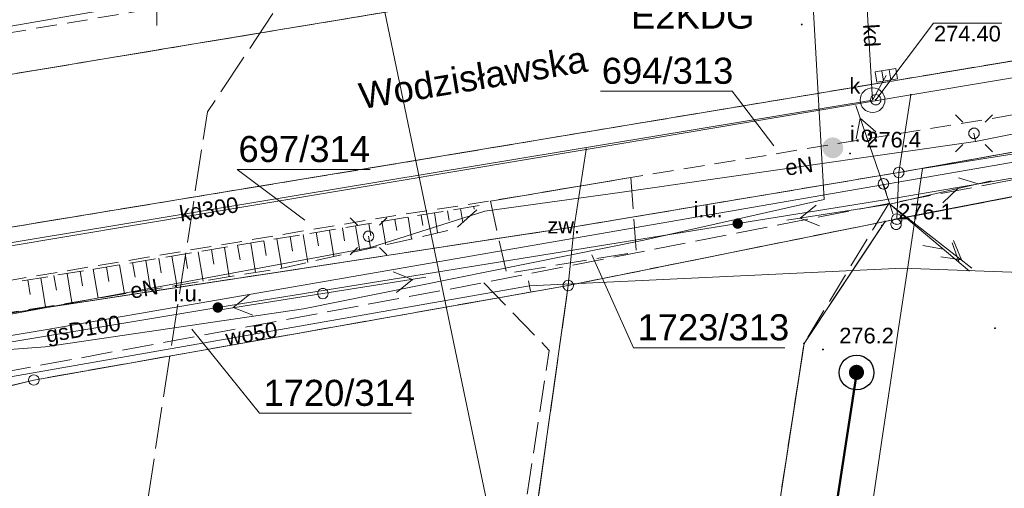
# Model space of a CAD drawing. Header units: centimetres. Extents: x -1545 to 32023, y 2301 to 66956.
# Tile 6 of 20: x 3727 to 8454, y 61799 to 64047. Entities that reach past the tile are written whole.
import ezdxf

# ---------------------------------------------------------------- set-up
doc = ezdxf.new("R2010")
doc.units = ezdxf.units.CM
doc.header["$MEASUREMENT"] = 0
for name, pattern in [('PRZER1-1', [100, 50, -50]), ('PRZER2-1', [150, 100, -50]), ('PRZER2_5-1', [175, 125, -50]), ('PRZER3-1', [200, 150, -50]), ('PRZER4-1', [250, 200, -50])]:
    doc.linetypes.add(name, pattern=pattern)
for name, color, linetype, lineweight in [('!Ele', 1, 'Continuous', 50), ('130-Z Teren_Nr_pióra__53', 54, 'Continuous', 13), ('Elektryczna oświetlenie', 1, 'Continuous', 60), ('Mapa dcp_3_GELULI_O_Nr_pióra__7', 7, 'Continuous', 18), ('Mapa dcp_3_GEPPGD_Nr_pióra__2', 94, 'Continuous', 18), ('Mapa dcp_3_GESDZI_Nr_pióra__2', 94, 'Continuous', 18), ('Mapa dcp_3_GESDZI_O_Nr_pióra__2', 94, 'Continuous', 18), ('Mapa dcp_3_GESKLU_Nr_pióra__2', 94, 'Continuous', 18), ('Mapa dcp_3_GSLKRW_Nr_pióra__7', 7, 'Continuous', 18), ('Mapa dcp_3_GSLPSZ_Nr_pióra__7', 7, 'Continuous', 18), ('Mapa dcp_3_GSPOIN_O_Nr_pióra__7', 7, 'Continuous', 18), ('Mapa dcp_3_GSPWPN_O_Nr_pióra__7', 7, 'Continuous', 18), ('Mapa dcp_3_GSSKOA_Nr_pióra__7', 7, 'Continuous', 18), ('Mapa dcp_3_GSSKOD_Nr_pióra__7', 7, 'Continuous', 18), ('Mapa dcp_3_GSSKPL_Nr_pióra__7', 7, 'Continuous', 18), ('Mapa dcp_3_GSSKPL_O_Nr_pióra__7', 7, 'Continuous', 18), ('Mapa dcp_3_GSSZSN_Nr_pióra__7', 7, 'Continuous', 18), ('Mapa dcp_3_GULENN_Nr_pióra__3', 1, 'Continuous', 18), ('Mapa dcp_3_GULENN_O_Nr_pióra__3', 1, 'Continuous', 18), ('Mapa dcp_3_GULGSP_O_Nr_pióra__7', 7, 'Continuous', 18), ('Mapa dcp_3_GULISL_Nr_pióra__7', 7, 'Continuous', 18), ('Mapa dcp_3_GULWOP_Nr_pióra__6', 5, 'Continuous', 18), ('Mapa dcp_3_GULWOP_O_Nr_pióra__6', 5, 'Continuous', 18), ('Mapa dcp_3_GUPGUI_O_Nr_pióra__7', 7, 'Continuous', 18), ('Mapa dcp_3_GUPISL_Nr_pióra__7', 7, 'Continuous', 18), ('Mapa dcp_3_GUPKKS_Nr_pióra__7', 7, 'Continuous', 18), ('Mapa dcp_3_GUPWZC_Nr_pióra__7', 7, 'Continuous', 18), ('Mapa dcp_3_linie rozgraniczające_Nr_pióra__150', 150, 'Continuous', 18), ('Mapa dcp_3_Siatka_Nr_pióra__7', 7, 'Continuous', 18), ('Mapa dcp_3_Zakres_Nr_pióra__210', 6, 'Continuous', 18), ('Nowe_130-Z Teren_Nr_pióra__1', 7, 'Continuous', 13)]:
    doc.layers.add(name, color=color, linetype=linetype, lineweight=lineweight)
for name, color, linetype in [('130-Z Teren', 7, 'Continuous'), ('Mapa dcp_3_GSPOIN', 7, 'Continuous'), ('Mapa dcp_3_GSPWPN', 7, 'Continuous'), ('Mapa dcp_3_GSPWPS', 7, 'Continuous'), ('Mapa dcp_3_GUPGUI', 7, 'Continuous'), ('Nowe_130-Z Teren', 7, 'Continuous')]:
    doc.layers.add(name, color=color, linetype=linetype)
for name, color, linetype, lineweight, true_color in [('Mapa dcp_3_GULGSP_Nr_pióra__8', 7, 'Continuous', 18, 0xbfbf00), ('Mapa dcp_3_GULKDP_Nr_pióra__4', 7, 'Continuous', 18, 0x803300), ('Mapa dcp_3_GULKDP_O_Nr_pióra__4', 7, 'Continuous', 18, 0x803300), ('Mapa dcp_3_GULTPR_Nr_pióra__5', 7, 'Continuous', 18, 0xff9100), ('Mapa dcp_3_GUPKSD_Nr_pióra__4', 7, 'Continuous', 18, 0x803300), ('Mapa dcp_3_GUPKSD_O_Nr_pióra__4', 7, 'Continuous', 18, 0x803300), ('Mapa dcp_3_GUPKSH_Nr_pióra__4', 7, 'Continuous', 18, 0x803300), ('Mapa dcp_3_GUPKSH_O_Nr_pióra__4', 7, 'Continuous', 18, 0x803300), ('Mapa dcp_3_GUSIKP_Nr_pióra__4', 7, 'Continuous', 18, 0x803300)]:
    doc.layers.add(name, color=color, linetype=linetype, lineweight=lineweight, true_color=true_color)
doc.styles.add('STYL_AUTOMATYCZNY_1', font='txt')

# ---------------------------------------------------------------- blocks, each defined once
blk = doc.blocks.new('Kształt_1_1')
at = {"layer": 'Nowe_130-Z Teren_Nr_pióra__1', "color": 7, "linetype": 'Continuous', "lineweight": 13, "flags": 128}
for points in [[(-4875.8, 6937.2), (-4538.2, 7041), (-4242.6, 7131.9), (-4103, 7174.9), (-3556.6, 7342.8), (-3448.4, 7376.1)], [(-3337.5, 5555), (-3359, 6482.1), (-3374.4, 7148.6), (-3448.4, 7376.1)], [(-4908.8, 2447.5), (-4905.2, 2944.4), (-4904.8, 2993.6), (-4901.4, 3455.5), (-4896.8, 4075.2), (-4891.1, 4850.3), (-4885.2, 5651.4), (-4882, 6092.8), (-4881.9, 6107.8), (-4879, 6502.1), (-4878.8, 6524.8), (-4877, 6773.3), (-4875.8, 6937.2)], [(-3413.3, 2452), (-3412.9, 2486.4), (-3411.2, 2623.5), (-3408.1, 2878), (-3389.5, 4401.7), (-3379.6, 5208), (-3375.4, 5553.9)], [(-3375.4, 5553.9), (-3337.5, 5555)], [(-4908.8, 2447.5), (-4538.8, 2448.6), (-4084.2, 2450), (-3495.7, 2451.7), (-3413.3, 2452)]]:
    blk.add_lwpolyline(points, dxfattribs=at)
blk = doc.blocks.new('Siatka_1_1', base_point=(-1323.8, -3657.8))
at = {"layer": '130-Z Teren_Nr_pióra__53', "color": 54, "linetype": 'Continuous', "lineweight": 13, "flags": 128}
blk.add_lwpolyline([(-1323.8, -3657.8), (389.2, -253.3), (-68.9, 9924.9), (-1545.8, 10177.5), (-3265.8, 10170.5), (-7834.3, 8146.7), (-5310.3, 1141.2), (-4200.9, -1661.1)], close=True, dxfattribs=at)
blk = doc.blocks.new('PSCH')
at = {"lineweight": 30, "const_width": 5.29}
blk.add_lwpolyline([(-2.71, 12.31, 1), (2.57, 12.31, 1)], format="xyb", close=True, dxfattribs=at)
at = {"lineweight": 30}
blk.add_circle((0, 12.18), 12.18, dxfattribs=at)

msp = doc.modelspace()

# ---------------------------------------------------------------- hatches: boundary and pattern name
at = {"layer": 'Mapa dcp_3_GEPPGD_Nr_pióra__2', "linetype": 'Continuous', "lineweight": 18}
for points in [[(8004.91, 63681.95), (8006.3, 63682.18), (8007.56, 63682.81), (8008.55, 63683.81), (8009.19, 63685.06), (8009.41, 63686.45), (8009.19, 63687.85), (8008.55, 63689.1), (8007.56, 63690.1), (8006.3, 63690.73), (8004.91, 63690.95), (8003.52, 63690.73), (8002.27, 63690.1), (8001.27, 63689.1), (8000.63, 63687.85), (8000.41, 63686.45), (8000.63, 63685.06), (8001.27, 63683.81), (8002.27, 63682.81), (8003.52, 63682.18)], [(6446.61, 63420.86), (6448, 63421.08), (6449.26, 63421.71), (6450.25, 63422.71), (6450.89, 63423.96), (6451.11, 63425.36), (6450.89, 63426.75), (6450.25, 63428), (6449.26, 63429), (6448, 63429.64), (6446.61, 63429.86), (6445.22, 63429.64), (6443.97, 63429), (6442.97, 63428), (6442.33, 63426.75), (6442.11, 63425.36), (6442.33, 63423.96), (6442.97, 63422.71), (6443.97, 63421.71), (6445.22, 63421.08)], [(7881.81, 63074.75), (7883.2, 63074.98), (7884.46, 63075.61), (7885.45, 63076.61), (7886.09, 63077.86), (7886.31, 63079.25), (7886.09, 63080.65), (7885.45, 63081.9), (7884.46, 63082.9), (7883.2, 63083.53), (7881.81, 63083.75), (7880.42, 63083.53), (7879.17, 63082.9), (7878.17, 63081.9), (7877.53, 63080.65), (7877.31, 63079.25), (7877.53, 63077.86), (7878.17, 63076.61), (7879.17, 63075.61), (7880.42, 63074.98)], [(6388.81, 63048.96), (6390.2, 63049.18), (6391.46, 63049.81), (6392.45, 63050.81), (6393.09, 63052.06), (6393.31, 63053.46), (6393.09, 63054.85), (6392.45, 63056.1), (6391.46, 63057.1), (6390.2, 63057.74), (6388.81, 63057.96), (6387.42, 63057.74), (6386.17, 63057.1), (6385.17, 63056.1), (6384.53, 63054.85), (6384.31, 63053.46), (6384.53, 63052.06), (6385.17, 63050.81), (6386.17, 63049.81), (6387.42, 63049.18)], [(7492.81, 62489.76), (7494.2, 62489.98), (7495.46, 62490.61), (7496.45, 62491.61), (7497.09, 62492.86), (7497.31, 62494.26), (7497.09, 62495.65), (7496.45, 62496.9), (7495.46, 62497.9), (7494.2, 62498.53), (7492.81, 62498.76), (7491.42, 62498.53), (7490.17, 62497.9), (7489.17, 62496.9), (7488.53, 62495.65), (7488.31, 62494.26), (7488.53, 62492.86), (7489.17, 62491.61), (7490.17, 62490.61), (7491.42, 62489.98)]]:
    msp.add_hatch(color=94, dxfattribs=at).paths.add_polyline_path(points)
at = {"layer": 'Mapa dcp_3_GSPOIN', "linetype": 'Continuous', "lineweight": 0, "true_color": 0x000000}
msp.add_hatch(color=18, dxfattribs=at).paths.add_polyline_path([(7580.91, 63432.95), (7582.61, 63420.01), (7587.61, 63407.95), (7595.56, 63397.6), (7605.91, 63389.65), (7617.97, 63384.66), (7630.91, 63382.96), (7643.85, 63384.66), (7655.91, 63389.65), (7666.27, 63397.6), (7674.21, 63407.95), (7679.21, 63420.01), (7680.91, 63432.95), (7679.21, 63445.9), (7674.21, 63457.95), (7666.27, 63468.31), (7655.91, 63476.26), (7643.85, 63481.25), (7630.91, 63482.96), (7617.97, 63481.25), (7605.91, 63476.26), (7595.56, 63468.31), (7587.61, 63457.95), (7582.61, 63445.9)])
at = {"layer": 'Mapa dcp_3_GSPWPN', "linetype": 'Continuous', "lineweight": 0, "true_color": 0x000000}
for points in [[(7709.31, 63405.25), (7709.46, 63404.09), (7709.91, 63403), (7710.63, 63402.07), (7711.56, 63401.36), (7712.65, 63400.91), (7713.81, 63400.75), (7714.98, 63400.91), (7716.06, 63401.36), (7716.99, 63402.07), (7717.71, 63403), (7718.16, 63404.09), (7718.31, 63405.25), (7718.16, 63406.42), (7717.71, 63407.5), (7716.99, 63408.44), (7716.06, 63409.15), (7714.98, 63409.6), (7713.81, 63409.75), (7712.65, 63409.6), (7711.56, 63409.15), (7710.63, 63408.44), (7709.91, 63407.5), (7709.46, 63406.42)], [(7862.31, 63060.25), (7862.46, 63059.09), (7862.91, 63058), (7863.63, 63057.07), (7864.56, 63056.36), (7865.65, 63055.91), (7866.81, 63055.75), (7867.98, 63055.91), (7869.06, 63056.36), (7869.99, 63057.07), (7870.71, 63058), (7871.16, 63059.09), (7871.31, 63060.25), (7871.16, 63061.42), (7870.71, 63062.5), (7869.99, 63063.44), (7869.06, 63064.15), (7867.98, 63064.6), (7866.81, 63064.75), (7865.65, 63064.6), (7864.56, 63064.15), (7863.63, 63063.44), (7862.91, 63062.5), (7862.46, 63061.42)], [(8405.31, 62567.25), (8405.46, 62566.09), (8405.91, 62565), (8406.63, 62564.07), (8407.56, 62563.36), (8408.65, 62562.91), (8409.81, 62562.75), (8410.97, 62562.91), (8412.06, 62563.36), (8412.99, 62564.07), (8413.71, 62565), (8414.16, 62566.09), (8414.31, 62567.25), (8414.16, 62568.42), (8413.71, 62569.5), (8412.99, 62570.44), (8412.06, 62571.15), (8410.97, 62571.6), (8409.81, 62571.75), (8408.65, 62571.6), (8407.56, 62571.15), (8406.63, 62570.44), (8405.91, 62569.5), (8405.46, 62568.42)], [(7579.31, 62465.26), (7579.46, 62464.09), (7579.91, 62463.01), (7580.63, 62462.07), (7581.56, 62461.36), (7582.65, 62460.91), (7583.81, 62460.76), (7584.97, 62460.91), (7586.06, 62461.36), (7586.99, 62462.07), (7587.71, 62463.01), (7588.16, 62464.09), (7588.31, 62465.26), (7588.16, 62466.42), (7587.71, 62467.51), (7586.99, 62468.44), (7586.06, 62469.15), (7584.97, 62469.6), (7583.81, 62469.76), (7582.65, 62469.6), (7581.56, 62469.15), (7580.63, 62468.44), (7579.91, 62467.51), (7579.46, 62466.42)]]:
    msp.add_hatch(color=18, dxfattribs=at).paths.add_polyline_path(points)
at = {"layer": 'Mapa dcp_3_GSPWPS', "linetype": 'Continuous', "lineweight": 0, "true_color": 0x000000}
msp.add_hatch(color=18, dxfattribs=at).paths.add_polyline_path([(7477.31, 64024.26), (7477.46, 64023.09), (7477.91, 64022.01), (7478.63, 64021.07), (7479.56, 64020.36), (7480.65, 64019.91), (7481.81, 64019.76), (7482.98, 64019.91), (7484.06, 64020.36), (7484.99, 64021.07), (7485.71, 64022.01), (7486.16, 64023.09), (7486.31, 64024.26), (7486.16, 64025.42), (7485.71, 64026.51), (7484.99, 64027.44), (7484.06, 64028.15), (7482.98, 64028.6), (7481.81, 64028.76), (7480.65, 64028.6), (7479.56, 64028.15), (7478.63, 64027.44), (7477.91, 64026.51), (7477.46, 64025.42)])
at = {"layer": 'Mapa dcp_3_GUPGUI', "linetype": 'Continuous', "lineweight": 0, "true_color": 0x000000}
for points in [[(7149.21, 63069.32), (7150.07, 63062.85), (7152.56, 63056.82), (7156.54, 63051.64), (7161.71, 63047.67), (7167.74, 63045.17), (7174.21, 63044.32), (7180.68, 63045.17), (7186.71, 63047.67), (7191.89, 63051.64), (7195.86, 63056.82), (7198.36, 63062.85), (7199.21, 63069.32), (7198.36, 63075.79), (7195.86, 63081.82), (7191.89, 63087), (7186.71, 63090.97), (7180.68, 63093.47), (7174.21, 63094.32), (7167.74, 63093.47), (7161.71, 63090.97), (7156.54, 63087), (7152.56, 63081.82), (7150.07, 63075.79)], [(4653.42, 62666.55), (4654.27, 62660.08), (4656.77, 62654.05), (4660.74, 62648.87), (4665.92, 62644.9), (4671.95, 62642.4), (4678.42, 62641.55), (4684.89, 62642.4), (4690.92, 62644.9), (4696.09, 62648.87), (4700.07, 62654.05), (4702.57, 62660.08), (4703.42, 62666.55), (4702.57, 62673.02), (4700.07, 62679.05), (4696.09, 62684.23), (4690.92, 62688.2), (4684.89, 62690.7), (4678.42, 62691.55), (4671.95, 62690.7), (4665.92, 62688.2), (4660.74, 62684.23), (4656.77, 62679.05), (4654.27, 62673.02)]]:
    msp.add_hatch(color=18, dxfattribs=at).paths.add_polyline_path(points)
at = {"layer": 'Mapa dcp_3_GUPKSH_Nr_pióra__4', "linetype": 'Continuous', "lineweight": 18, "true_color": 0x803300}
msp.add_hatch(color=36, dxfattribs=at).paths.add_polyline_path([(7832.31, 63663.25), (7832.46, 63662.09), (7832.91, 63661), (7833.63, 63660.07), (7834.56, 63659.36), (7835.65, 63658.91), (7836.81, 63658.75), (7837.98, 63658.91), (7839.06, 63659.36), (7839.99, 63660.07), (7840.71, 63661), (7841.16, 63662.09), (7841.31, 63663.25), (7841.16, 63664.42), (7840.71, 63665.5), (7839.99, 63666.44), (7839.06, 63667.15), (7837.98, 63667.6), (7836.81, 63667.75), (7835.65, 63667.6), (7834.56, 63667.15), (7833.63, 63666.44), (7832.91, 63665.5), (7832.46, 63664.42)])

# ---------------------------------------------------------------- linework, layer by layer
at = {"layer": '!Ele'}
msp.add_lwpolyline([(7383.29, 58842.73), (6998.01, 58886.16), (7130.61, 59995.86), (7428.31, 60279.66), (7585.51, 61313.96), (7746.31, 62356.75)], dxfattribs=at)
at = {"layer": 'Mapa dcp_3_GEPPGD_Nr_pióra__2', "color": 94, "linetype": 'Continuous', "lineweight": 18, "flags": 128}
for points in [[(7947.61, 63339.25), (7955.34, 63338.03), (7962.31, 63334.48), (7967.84, 63328.95), (7971.39, 63321.98), (7972.61, 63314.25), (7971.39, 63306.53), (7967.84, 63299.56), (7962.31, 63294.03), (7955.34, 63290.48), (7947.61, 63289.25), (7939.89, 63290.48), (7932.92, 63294.03), (7927.39, 63299.56), (7923.83, 63306.53), (7922.61, 63314.25), (7923.83, 63321.98), (7927.39, 63328.95), (7932.92, 63334.48), (7939.89, 63338.03)], [(7937.81, 63115.25), (7945.54, 63114.03), (7952.5, 63110.48), (7958.04, 63104.95), (7961.59, 63097.98), (7962.81, 63090.25), (7961.59, 63082.53), (7958.04, 63075.56), (7952.5, 63070.03), (7945.54, 63066.48), (7937.81, 63065.25), (7930.08, 63066.48), (7923.12, 63070.03), (7917.58, 63075.56), (7914.03, 63082.53), (7912.81, 63090.25), (7914.03, 63097.98), (7917.58, 63104.95), (7923.12, 63110.48), (7930.08, 63114.03)], [(6360.81, 62797.26), (6368.54, 62796.03), (6375.5, 62792.48), (6381.04, 62786.95), (6384.59, 62779.98), (6385.81, 62772.26), (6384.59, 62764.53), (6381.04, 62757.56), (6375.5, 62752.03), (6368.54, 62748.48), (6360.81, 62747.26), (6353.08, 62748.48), (6346.12, 62752.03), (6340.58, 62757.56), (6337.03, 62764.53), (6335.81, 62772.26), (6337.03, 62779.98), (6340.58, 62786.95), (6346.12, 62792.48), (6353.08, 62796.03)], [(3794.91, 62343.56), (3802.64, 62342.33), (3809.6, 62338.78), (3815.14, 62333.25), (3818.69, 62326.28), (3819.91, 62318.56), (3818.69, 62310.83), (3815.14, 62303.86), (3809.6, 62298.33), (3802.64, 62294.78), (3794.91, 62293.56), (3787.18, 62294.78), (3780.22, 62298.33), (3774.68, 62303.86), (3771.13, 62310.83), (3769.91, 62318.56), (3771.13, 62326.28), (3774.68, 62333.25), (3780.22, 62338.78), (3787.18, 62342.33)]]:
    msp.add_lwpolyline(points, close=True, dxfattribs=at)
at = {"layer": 'Mapa dcp_3_GESDZI_Nr_pióra__2', "color": 94, "linetype": 'Continuous', "lineweight": 18, "flags": 128}
for points in [[(15689.6, 64973.34), (15471.11, 64936.75), (13551.79, 64615.32), (11652.61, 64297.25), (9670.21, 63965.25), (8004.91, 63686.45), (6446.61, 63425.36), (3349.21, 62906.66), (1439.6, 62586.78)], [(7684.65, 50865.29), (8172.81, 54072.25), (8352.81, 55253.25), (6830.81, 55552.26), (6755.81, 55567.26), (6485.81, 55956.26), (7492.81, 62494.26), (7881.81, 63079.25), (7937.55, 63091.39), (9599.81, 63412.25), (10927.81, 63460.25), (11387.81, 62584.25), (9575.27, 50865.29)], [(2038.61, 50865.29), (2526.81, 54678.26), (2899.81, 57595.26), (3301.81, 62197.26), (3794.91, 62318.56), (6360.81, 62772.26), (5806.81, 58854.26), (5157.81, 54680.26), (4563.91, 50865.29)]]:
    msp.add_lwpolyline(points, dxfattribs=at)
for points in [[(8004.91, 63686.45), (9670.21, 63965.25), (9616.71, 63612.15), (7947.61, 63314.25)], [(6446.61, 63425.36), (8004.91, 63686.45), (7947.61, 63314.25), (6388.81, 63053.46)], [(7947.61, 63314.25), (9616.71, 63612.15), (9599.81, 63412.25), (7937.81, 63090.25)], [(3349.21, 62906.66), (6446.61, 63425.36), (6388.81, 63053.46), (3322.01, 62585.06)], [(6388.81, 63053.46), (7947.61, 63314.25), (7937.81, 63090.25), (7881.81, 63079.25), (6360.81, 62772.26)], [(6360.81, 62772.26), (7881.81, 63079.25), (7492.81, 62494.26), (6485.81, 55956.26), (6755.81, 55567.26), (6830.81, 55552.26), (6648.81, 54379.26), (5157.81, 54680.26), (5806.81, 58854.26)], [(3322.01, 62585.06), (6388.81, 63053.46), (6360.81, 62772.26), (3794.91, 62318.56), (3301.81, 62197.26)]]:
    msp.add_lwpolyline(points, close=True, dxfattribs=at)
at = {"layer": 'Mapa dcp_3_GESDZI_O_Nr_pióra__2', "color": 94, "linetype": 'Continuous', "lineweight": 18, "flags": 128}
for points in [[(7347.51, 63441.86), (7147.78, 63704.31), (6515.41, 63704.31)], [(5096.61, 63085.66), (4771.11, 63329.11), (5409.27, 63329.11)], [(6474.51, 62919.26), (6674.31, 62473.61), (7401.05, 62473.61)], [(4553.51, 62562.36), (4878.21, 62159.11), (5607.78, 62159.11)]]:
    msp.add_lwpolyline(points, dxfattribs=at)
at = {"layer": 'Mapa dcp_3_GESKLU_Nr_pióra__2', "color": 94, "linetype": 'PRZER3-1', "lineweight": 18, "flags": 128}
for points in [[(15689.6, 64268.89), (15358.71, 64212.05), (15404.21, 64585.45), (14813.61, 64478.65), (14602.31, 64407.65), (13496.71, 64240.15), (11591.91, 63903.65), (11298.61, 63841.15), (10762.01, 63778.35), (9616.71, 63612.15), (7947.61, 63314.25), (6388.81, 63053.46), (3322.01, 62585.06), (1439.6, 62236.61)], [(1439.6, 62236.61), (3322.01, 62585.06), (6388.81, 63053.46), (7947.61, 63314.25), (9616.71, 63612.15), (10762.01, 63778.35), (10927.81, 63460.25), (9599.81, 63412.25), (7937.81, 63090.25), (7881.81, 63079.25), (6360.81, 62772.26), (3794.91, 62318.56), (3301.81, 62197.26), (1439.6, 61853.15)], [(1439.6, 58226.96), (2943.75, 58098.26), (3301.81, 62197.26), (3794.91, 62318.56), (6360.81, 62772.26), (5806.81, 58854.26), (5157.81, 54680.26), (6648.81, 54379.26), (8172.81, 54072.25), (7684.65, 50865.29)]]:
    msp.add_lwpolyline(points, dxfattribs=at)
for points in [[(6830.81, 55552.26), (6755.81, 55567.26), (6485.81, 55956.26), (7492.81, 62494.26), (7881.81, 63079.25), (7937.81, 63090.25), (9599.81, 63412.25), (8912.21, 58920.01), (8672.39, 57353.18), (8637.81, 57127.25), (8352.81, 55253.25)], [(6360.81, 62772.26), (7881.81, 63079.25), (7492.81, 62494.26), (6485.81, 55956.26), (6755.81, 55567.26), (6830.81, 55552.26), (6648.81, 54379.26), (5157.81, 54680.26), (5806.81, 58854.26)]]:
    msp.add_lwpolyline(points, close=True, dxfattribs=at)
at = {"layer": 'Mapa dcp_3_GSLKRW_Nr_pióra__7', "color": 7, "linetype": 'Continuous', "lineweight": 18, "flags": 128}
for points in [[(4593.41, 63936.06), (10774.41, 64958.25), (14246.81, 65562.75)], [(5537.91, 63357.06), (11078.11, 64280.15), (11828.41, 64408.75), (14594.41, 64890.25)], [(1439.6, 63411.28), (2787.31, 63635.86), (4593.41, 63936.06)], [(1439.6, 62679.76), (2909.41, 62924.36), (5537.91, 63357.06)], [(5986.81, 63177.26), (6661.81, 63290.26)]]:
    msp.add_lwpolyline(points, dxfattribs=at)
at = {"layer": 'Mapa dcp_3_GSLPSZ_Nr_pióra__7', "color": 7, "linetype": 'Continuous', "lineweight": 18, "flags": 128}
msp.add_lwpolyline([(15689.6, 66088.46), (1439.6, 63629.7)], dxfattribs=at)
at = {"layer": 'Mapa dcp_3_GSSKOA_Nr_pióra__7', "color": 7, "linetype": 'PRZER3-1', "lineweight": 18, "flags": 128}
msp.add_lwpolyline([(1439.6, 63411.28), (2787.31, 63635.86), (4593.41, 63936.06), (10774.41, 64958.25), (10939.77, 64987.04), (11273.02, 64313.56), (11078.11, 64280.15), (5537.91, 63357.06), (2909.41, 62924.36), (1439.6, 62679.76)], dxfattribs=at)
at = {"layer": 'Mapa dcp_3_GSSKOD_Nr_pióra__7', "color": 7, "linetype": 'PRZER2-1', "lineweight": 18, "flags": 128}
for points in [[(1439.6, 63609.19), (2051.41, 63711.46), (4534.01, 64128.26), (7849.11, 64665.75), (8296.11, 64739.45), (9523.41, 64955.25), (10187.01, 65063.75), (10367.61, 65095.05), (10859.11, 65150.05), (10939.77, 64987.04), (10774.41, 64958.25), (4593.41, 63936.06), (2787.31, 63635.86), (1439.6, 63411.28)], [(1439.6, 62428.08), (2516.61, 62600.36), (3215.11, 62718.36), (5550.01, 63111.26), (5986.81, 63177.26), (6661.81, 63290.26), (9507.81, 63756.25), (9770.81, 63796.25), (10420.81, 63904.25), (11186.81, 64027.25), (11388.31, 64080.35), (11365.31, 64127.05), (11273.02, 64313.56), (11078.11, 64280.15), (5537.91, 63357.06), (2909.41, 62924.36), (1439.6, 62679.76)]]:
    msp.add_lwpolyline(points, dxfattribs=at)
at = {"layer": 'Mapa dcp_3_GSSKPL_Nr_pióra__7', "color": 7, "linetype": 'PRZER3-1', "lineweight": 18, "flags": 128}
msp.add_lwpolyline([(6661.81, 63290.26), (6686.81, 62932.26), (6064.81, 62830.26), (5986.81, 63177.26)], close=True, dxfattribs=at)
at = {"layer": 'Mapa dcp_3_GSSZSN_Nr_pióra__7', "color": 7, "linetype": 'PRZER2_5-1', "lineweight": 18, "flags": 128}
msp.add_lwpolyline([(3220.21, 62708.36), (4916.61, 62989.16), (5948.41, 63158.36), (5819.91, 63043.66), (5003.31, 62858.26), (3375.71, 62592.36), (3258.41, 62616.86)], close=True, dxfattribs=at)
at = {"layer": 'Mapa dcp_3_GSSZSN_Nr_pióra__7', "color": 7, "linetype": 'Continuous', "lineweight": 18, "flags": 128}
for points in [[(5654.83, 63110.21), (5663.05, 63060.06)], [(5717.81, 63120.54), (5733.63, 63024.07)], [(5780.8, 63130.87), (5788.39, 63084.55)], [(5843.78, 63141.2), (5854.68, 63074.7)], [(5906.76, 63151.53), (5908.93, 63138.29)], [(5402.89, 63068.9), (5412.37, 63011.09)], [(5465.88, 63079.23), (5484.21, 62967.44)], [(5528.86, 63089.56), (5537.71, 63035.58)], [(5591.84, 63099.88), (5608.92, 62995.75)], [(5087.97, 63017.26), (5110.07, 62882.49)], [(5150.96, 63027.59), (5161.69, 62962.12)], [(5213.94, 63037.91), (5234.78, 62910.81)], [(5276.92, 63048.24), (5287.03, 62986.6)], [(5339.91, 63058.57), (5359.5, 62939.12)], [(4836.06, 62975.82), (4859.41, 62834.75)], [(4899.02, 62986.25), (4910.71, 62915.64)], [(4962, 62996.6), (4985.18, 62855.29)], [(5024.99, 63006.93), (5036.35, 62937.63)], [(4521.21, 62923.71), (4532.84, 62853.5)], [(4584.18, 62934.13), (4607.45, 62793.58)], [(4647.15, 62944.55), (4658.79, 62874.21)], [(4710.12, 62954.98), (4733.43, 62814.17)], [(4773.09, 62965.4), (4784.75, 62894.93)], [(4269.34, 62882.02), (4280.92, 62812.07)], [(4332.31, 62892.44), (4355.49, 62752.42)], [(4395.28, 62902.86), (4406.88, 62832.79)], [(4458.25, 62913.28), (4481.47, 62773)], [(3954.5, 62829.9), (3977.54, 62690.68)], [(4017.47, 62840.32), (4029, 62770.65)], [(4080.44, 62850.75), (4103.52, 62711.26)], [(4143.4, 62861.17), (4154.96, 62791.36)], [(4206.37, 62871.59), (4229.51, 62731.84)], [(3765.59, 62798.63), (3777.08, 62729.22)], [(3828.56, 62809.06), (3851.56, 62670.1)], [(3891.53, 62819.48), (3903.04, 62749.93)]]:
    msp.add_lwpolyline(points, dxfattribs=at)
at = {"layer": 'Mapa dcp_3_GULENN_Nr_pióra__3', "color": 1, "linetype": 'Continuous', "lineweight": 18, "flags": 128}
for points in [[(11290.81, 64002.25), (11280.1, 64044.7), (11195.19, 64037.61), (10778.81, 63955.25), (8316.81, 63462.25)], [(7904.45, 63162.86), (7741.27, 63635.48)], [(7743.25, 63476.53), (7762.25, 63574.71), (7837.78, 63509.17)], [(8316.81, 63462.25), (8308.81, 63502.25)], [(8316.81, 63462.25), (6619.81, 63220.26), (5960.81, 63128.26), (5411.81, 62954.26)], [(7904.45, 63162.86), (7410.56, 63084.93)], [(7567.4, 63059.06), (7474.07, 63094.95), (7551.82, 63157.84)], [(7904.45, 63162.86), (8298.92, 62855.62)], [(5411.81, 62954.26), (5401.81, 63008.26)], [(8210.6, 62987.79), (8248.2, 62895.13), (8149.15, 62908.9)], [(5411.81, 62954.26), (3234.81, 62551.26), (2553.81, 62431.26), (2121.84, 62426.29)], [(5519.92, 62837.25), (5613.26, 62801.36), (5535.51, 62738.47)], [(5182.87, 62733.45), (5676.77, 62811.38)], [(5182.87, 62733.45), (4688.9, 62656.05)], [(4845.72, 62630.01), (4752.42, 62666), (4830.24, 62728.81)]]:
    msp.add_lwpolyline(points, dxfattribs=at)
at = {"layer": 'Mapa dcp_3_GULGSP_Nr_pióra__8', "color": 52, "linetype": 'Continuous', "lineweight": 18, "true_color": 0xbfbf00, "flags": 128}
msp.add_lwpolyline([(12951.77, 59779.02), (12733.03, 60164.06), (11822.81, 61766.25), (11574.03, 62204.79), (10781.81, 63601.25), (10720.81, 63669.25), (10137.25, 63569.31), (7929.81, 63191.25), (7174.21, 63069.32), (4678.42, 62666.55), (1794.7, 62187.3), (1439.6, 62128.27)], dxfattribs=at)
at = {"layer": 'Mapa dcp_3_GULISL_Nr_pióra__7', "color": 7, "linetype": 'Continuous', "lineweight": 18, "flags": 128}
for points in [[(7881.64, 63236.11), (7875.21, 63235), (7868.71, 63235.59), (7862.59, 63237.84), (7857.25, 63241.6), (7853.08, 63246.62), (7850.34, 63252.54), (7849.23, 63258.97), (7849.82, 63265.47), (7852.07, 63271.6), (7855.83, 63276.93), (7860.85, 63281.11), (7866.77, 63283.84), (7873.2, 63284.96), (7879.7, 63284.36), (7885.83, 63282.11), (7891.16, 63278.35), (7895.34, 63273.33), (7898.08, 63267.41), (7899.19, 63260.98), (7898.6, 63254.48), (7896.34, 63248.35), (7892.58, 63243.02), (7887.57, 63238.84)], [(7881.64, 63236.11), (7875.21, 63235), (7868.71, 63235.59), (7862.59, 63237.84), (7857.25, 63241.6), (7853.08, 63246.62), (7850.34, 63252.54), (7849.23, 63258.97), (7849.82, 63265.47), (7852.07, 63271.6), (7855.83, 63276.93), (7860.85, 63281.11), (7866.77, 63283.84), (7873.2, 63284.96), (7879.7, 63284.36), (7885.83, 63282.11), (7891.16, 63278.35), (7895.34, 63273.33), (7898.08, 63267.41), (7899.19, 63260.98), (7898.6, 63254.48), (7896.34, 63248.35), (7892.58, 63243.02), (7887.57, 63238.84)], [(7942.13, 63041.88), (7935.7, 63040.77), (7929.2, 63041.36), (7923.08, 63043.61), (7917.75, 63047.37), (7913.57, 63052.39), (7910.83, 63058.31), (7909.72, 63064.74), (7910.31, 63071.24), (7912.56, 63077.37), (7916.33, 63082.7), (7921.34, 63086.88), (7927.27, 63089.61), (7933.7, 63090.73), (7940.2, 63090.13), (7946.32, 63087.88), (7951.65, 63084.12), (7955.83, 63079.1), (7958.57, 63073.18), (7959.68, 63066.75), (7959.09, 63060.25), (7956.83, 63054.12), (7953.07, 63048.79), (7948.06, 63044.61)], [(7942.13, 63041.88), (7935.7, 63040.77), (7929.2, 63041.36), (7923.08, 63043.61), (7917.75, 63047.37), (7913.57, 63052.39), (7910.83, 63058.31), (7909.72, 63064.74), (7910.31, 63071.24), (7912.56, 63077.37), (7916.33, 63082.7), (7921.34, 63086.88), (7927.27, 63089.61), (7933.7, 63090.73), (7940.2, 63090.13), (7946.32, 63087.88), (7951.65, 63084.12), (7955.83, 63079.1), (7958.57, 63073.18), (7959.68, 63066.75), (7959.09, 63060.25), (7956.83, 63054.12), (7953.07, 63048.79), (7948.06, 63044.61)]]:
    msp.add_lwpolyline(points, close=True, dxfattribs=at)
at = {"layer": 'Mapa dcp_3_GULISL_Nr_pióra__7', "color": 7, "linetype": 'PRZER1-1', "lineweight": 18, "flags": 128}
msp.add_lwpolyline([(7874.21, 63259.98), (7934.7, 63065.75)], dxfattribs=at)
msp.add_lwpolyline([(7874.21, 63259.98), (7934.7, 63065.75)], dxfattribs=at)
at = {"layer": 'Mapa dcp_3_GULKDP_Nr_pióra__4', "color": 36, "linetype": 'Continuous', "lineweight": 18, "true_color": 0x803300, "flags": 128}
for points in [[(7776.2, 64429.76), (7821.84, 63661.46)], [(7887.54, 63780.16), (7821.84, 63661.46)], [(1439.6, 62606.19), (1444.21, 62607), (7821.84, 63661.46)]]:
    msp.add_lwpolyline(points, dxfattribs=at)
at = {"layer": 'Mapa dcp_3_GULTPR_Nr_pióra__5', "color": 30, "linetype": 'Continuous', "lineweight": 18, "true_color": 0xff9100, "flags": 128}
for points in [[(1439.6, 63838.77), (2042.28, 63942.22), (2293.27, 62383.39), (2467.4, 62373.62), (3849.12, 62477.34), (5089.81, 62660.26), (6723.64, 62989.22), (7590.16, 63185.33), (7483.36, 65041.02)], [(11356.9, 63916.65), (8932.11, 63439.08), (3848.61, 62559.72), (1439.6, 62159.16)], [(7904.45, 63162.86), (8391.95, 63273.99)], [(8233.72, 63289.2), (8329.27, 63259.7)], [(8231.77, 63237.48), (8158.44, 63169.48)], [(7904.45, 63162.86), (8286.87, 62840.75)], [(8203.68, 62976.2), (8237.7, 62882.17)], [(8161.22, 62946.59), (8062.77, 62964.14)]]:
    msp.add_lwpolyline(points, dxfattribs=at)
at = {"layer": 'Mapa dcp_3_GULWOP_Nr_pióra__6', "color": 5, "linetype": 'Continuous', "lineweight": 18, "flags": 128}
for points in [[(6174.48, 62770.22), (7966.22, 62855.42), (10364.01, 62766.75), (10360.31, 62623.95)], [(3560.06, 62173.71), (3498.42, 62301.92), (6174.48, 62770.22)]]:
    msp.add_lwpolyline(points, dxfattribs=at)
at = {"layer": 'Mapa dcp_3_GUPISL_Nr_pióra__7', "color": 7, "linetype": 'Continuous', "lineweight": 18, "flags": 128}
for points in [[(8220.42, 63590.64), (8255.78, 63555.29)], [(8397.2, 63590.64), (8361.84, 63555.29)], [(8220.42, 63413.87), (8255.78, 63449.22)], [(8397.2, 63413.87), (8361.84, 63449.22)], [(5313.42, 63096.64), (5348.78, 63061.29)], [(5490.2, 63096.64), (5454.84, 63061.29)], [(5313.42, 62919.87), (5348.78, 62955.22)], [(5490.2, 62919.87), (5454.84, 62955.22)]]:
    msp.add_lwpolyline(points, dxfattribs=at)
for points in [[(8308.81, 63527.25), (8315.28, 63526.4), (8321.31, 63523.91), (8326.49, 63519.93), (8330.46, 63514.75), (8332.96, 63508.73), (8333.81, 63502.25), (8332.96, 63495.78), (8330.46, 63489.75), (8326.49, 63484.58), (8321.31, 63480.6), (8315.28, 63478.11), (8308.81, 63477.25), (8302.34, 63478.11), (8296.31, 63480.6), (8291.13, 63484.58), (8287.16, 63489.75), (8284.66, 63495.78), (8283.81, 63502.25), (8284.66, 63508.73), (8287.16, 63514.75), (8291.13, 63519.93), (8296.31, 63523.91), (8302.34, 63526.4)], [(8308.81, 63527.25), (8317.36, 63525.75), (8324.88, 63521.41), (8330.46, 63514.75), (8332.96, 63508.73), (8333.81, 63502.25), (8332.96, 63495.78), (8330.46, 63489.75), (8325.81, 63483.93), (8319.66, 63479.73), (8312.54, 63477.53), (8305.08, 63477.53), (8297.96, 63479.73), (8291.81, 63483.93), (8287.16, 63489.75), (8284.44, 63496.69), (8283.88, 63504.12), (8285.54, 63511.39), (8289.26, 63517.84), (8294.73, 63522.91), (8301.44, 63526.14)], [(7874.21, 63284.98), (7880.68, 63284.12), (7886.71, 63281.63), (7891.88, 63277.65), (7895.86, 63272.48), (7898.36, 63266.45), (7899.21, 63259.98), (7898.36, 63253.51), (7895.86, 63247.48), (7891.88, 63242.3), (7886.71, 63238.33), (7880.68, 63235.83), (7874.21, 63234.98), (7867.74, 63235.83), (7861.71, 63238.33), (7856.53, 63242.3), (7852.56, 63247.48), (7850.06, 63253.51), (7849.21, 63259.98), (7850.06, 63266.45), (7852.56, 63272.48), (7856.53, 63277.65), (7861.71, 63281.63), (7867.74, 63284.12)], [(7934.7, 63090.75), (7941.17, 63089.89), (7947.2, 63087.4), (7952.38, 63083.42), (7956.35, 63078.25), (7958.85, 63072.22), (7959.7, 63065.75), (7958.85, 63059.27), (7956.35, 63053.25), (7952.38, 63048.07), (7947.2, 63044.09), (7941.17, 63041.6), (7934.7, 63040.75), (7928.23, 63041.6), (7922.2, 63044.09), (7917.02, 63048.07), (7913.05, 63053.25), (7910.55, 63059.27), (7909.7, 63065.75), (7910.55, 63072.22), (7913.05, 63078.25), (7917.02, 63083.42), (7922.2, 63087.4), (7928.23, 63089.89)], [(5401.81, 63033.26), (5408.28, 63032.4), (5414.31, 63029.91), (5419.49, 63025.93), (5423.46, 63020.76), (5425.96, 63014.73), (5426.81, 63008.26), (5425.96, 63001.79), (5423.46, 62995.76), (5419.49, 62990.58), (5414.31, 62986.61), (5408.28, 62984.11), (5401.81, 62983.26), (5395.34, 62984.11), (5389.31, 62986.61), (5384.13, 62990.58), (5380.16, 62995.76), (5377.66, 63001.79), (5376.81, 63008.26), (5377.66, 63014.73), (5380.16, 63020.76), (5384.13, 63025.93), (5389.31, 63029.91), (5395.34, 63032.4)], [(5401.81, 63033.26), (5410.36, 63031.75), (5417.88, 63027.41), (5423.46, 63020.76), (5425.96, 63014.73), (5426.81, 63008.26), (5425.96, 63001.79), (5423.46, 62995.76), (5418.81, 62989.93), (5412.66, 62985.73), (5405.54, 62983.54), (5398.08, 62983.54), (5390.96, 62985.73), (5384.81, 62989.93), (5380.16, 62995.76), (5377.44, 63002.69), (5376.88, 63010.12), (5378.54, 63017.39), (5382.26, 63023.84), (5387.73, 63028.91), (5394.44, 63032.15)], [(5182.87, 62758.45), (5189.35, 62757.6), (5195.37, 62755.1), (5200.55, 62751.13), (5204.53, 62745.95), (5207.02, 62739.92), (5207.87, 62733.45), (5207.02, 62726.98), (5204.53, 62720.95), (5200.55, 62715.77), (5195.37, 62711.8), (5189.35, 62709.3), (5182.87, 62708.45), (5176.4, 62709.3), (5170.37, 62711.8), (5165.2, 62715.77), (5161.22, 62720.95), (5158.73, 62726.98), (5157.87, 62733.45), (5158.73, 62739.92), (5161.22, 62745.95), (5165.2, 62751.13), (5170.37, 62755.1), (5176.4, 62757.6)]]:
    msp.add_lwpolyline(points, close=True, dxfattribs=at)
at = {"layer": 'Mapa dcp_3_GUPKKS_Nr_pióra__7', "color": 7, "linetype": 'Continuous', "lineweight": 18, "flags": 128}
msp.add_lwpolyline([(7834.2, 63796.89), (7932.92, 63812.8), (7940.88, 63763.44), (7842.15, 63747.52)], close=True, dxfattribs=at)
for points in [[(7866.28, 63802.06), (7874.24, 63752.7)], [(7900.84, 63807.63), (7908.79, 63758.27)]]:
    msp.add_lwpolyline(points, dxfattribs=at)
at = {"layer": 'Mapa dcp_3_GUPKSD_Nr_pióra__4', "color": 36, "linetype": 'Continuous', "lineweight": 18, "true_color": 0x803300, "flags": 128}
msp.add_lwpolyline([(7837.03, 63688.51), (7843.5, 63687.66), (7849.53, 63685.16), (7854.71, 63681.19), (7858.68, 63676.01), (7861.18, 63669.98), (7862.03, 63663.51), (7861.18, 63657.04), (7858.68, 63651.01), (7854.71, 63645.83), (7849.53, 63641.86), (7843.5, 63639.36), (7837.03, 63638.51), (7830.56, 63639.36), (7824.53, 63641.86), (7819.35, 63645.83), (7815.38, 63651.01), (7812.88, 63657.04), (7812.03, 63663.51), (7812.88, 63669.98), (7815.38, 63676.01), (7819.35, 63681.19), (7824.53, 63685.16), (7830.56, 63687.66)], close=True, dxfattribs=at)
at = {"layer": 'Mapa dcp_3_GUPKSH_O_Nr_pióra__4', "color": 36, "linetype": 'Continuous', "lineweight": 18, "true_color": 0x803300, "flags": 128}
msp.add_lwpolyline([(7837.03, 63663.51), (8113.93, 64031.14), (8443.21, 64031.14)], dxfattribs=at)
at = {"layer": 'Mapa dcp_3_GUPWZC_Nr_pióra__7', "color": 7, "linetype": 'Continuous', "lineweight": 18, "flags": 128}
msp.add_lwpolyline([(6178.79, 62745.6), (6170.17, 62794.85)], dxfattribs=at)
at = {"layer": 'Mapa dcp_3_GUSIKP_Nr_pióra__4', "color": 36, "linetype": 'Continuous', "lineweight": 18, "true_color": 0x803300, "flags": 128}
msp.add_lwpolyline([(7881.15, 63661.46, 1), (7762.53, 63661.46, 1)], format="xyb", close=True, dxfattribs=at)
at = {"layer": 'Mapa dcp_3_linie rozgraniczające_Nr_pióra__150', "color": 150, "linetype": 'PRZER3-1', "lineweight": 18, "flags": 128}
for points in [[(1468.15, 61949.75), (5955.89, 62785.47), (7899.36, 63165.47), (9531, 63476.01), (9788.05, 63499.14), (10888.2, 63536.26), (11407.88, 63622.3), (15373.36, 64278.8), (15673.14, 64330.45)], [(7899.36, 63165.47), (7492.81, 62494.26), (6485.81, 55956.26), (6755.81, 55567.26), (15650.97, 53816.8)], [(5955.89, 62785.47), (6269.84, 62460.97), (5071.21, 54697.66), (15643.13, 52573.19)]]:
    msp.add_lwpolyline(points, dxfattribs=at)
at = {"layer": 'Mapa dcp_3_Siatka_Nr_pióra__7', "color": 7, "linetype": 'Continuous', "lineweight": 18}
msp.add_line((4385.81, 64020.26), (4385.81, 64520.26), dxfattribs=at)
at = {"layer": 'Mapa dcp_3_Zakres_Nr_pióra__210', "color": 6, "linetype": 'PRZER4-1', "lineweight": 18, "flags": 128}
msp.add_lwpolyline([(5357.44, 64700.93), (4628.46, 63604.64), (3338.48, 55229.41), (4981.12, 52862.78), (6247.48, 52609.51), (7774.5, 52309.52), (12684.56, 51344.93), (14507.43, 63168.67), (13092.56, 65751.94)], close=True, dxfattribs=at)

# ---------------------------------------------------------------- block references
at = {"layer": '130-Z Teren', "color": 54, "lineweight": 13, "rotation": 351.948685}
msp.add_blockref('Siatka_1_1', (10094.31, 52345.25), dxfattribs=at)
at = {"layer": 'Elektryczna oświetlenie', "xscale": 6.860000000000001, "yscale": 6.860000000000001, "zscale": 6.860000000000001}
msp.add_blockref('PSCH', (7745.08, 62270.92), dxfattribs=at)
at = {"layer": 'Nowe_130-Z Teren', "linetype": 'Continuous', "lineweight": 0, "rotation": 351.948685}
msp.add_blockref('Kształt_1_1', (11917.41, 55781.57), dxfattribs=at)

# ---------------------------------------------------------------- texts
at = {"layer": 'Mapa dcp_3_GELULI_O_Nr_pióra__7', "color": 7, "linetype": 'Continuous', "lineweight": 18, "insert": (5368.8, 63615.97), "char_height": 125, "attachment_point": 7, "rotation": 9.45962, "style": 'STYL_AUTOMATYCZNY_1'}
msp.add_mtext('\\A1;{\\pql;\\fArial|b0|i0|c238|p38;Wodzisławska}', dxfattribs=at)
at = {"layer": 'Mapa dcp_3_GESDZI_O_Nr_pióra__2', "color": 94, "linetype": 'Continuous', "lineweight": 18, "char_height": 125, "attachment_point": 7, "rotation": 359.99998, "style": 'STYL_AUTOMATYCZNY_1'}
for s, insert in [('\\A1;{\\pql;\\fArial|b0|i0|c238|p38;694/313}', (6521.91, 63738.06)), ('\\A1;{\\pql;\\fArial|b0|i0|c238|p38;697/314}', (4777.61, 63362.86)), ('\\A1;{\\pql;\\fArial|b0|i0|c238|p38;1723/313}', (6693.31, 62507.36)), ('\\A1;{\\pql;\\fArial|b0|i0|c238|p38;1720/314}', (4897.21, 62192.86))]:
    msp.add_mtext(s, dxfattribs=dict(at, insert=insert))
at = {"layer": 'Mapa dcp_3_GSPOIN_O_Nr_pióra__7', "color": 7, "linetype": 'Continuous', "lineweight": 18, "insert": (7712.89, 63461.06), "char_height": 75, "attachment_point": 7, "rotation": 359.99998, "style": 'STYL_AUTOMATYCZNY_1'}
msp.add_mtext('\\A1;{\\pql;\\fArial|b0|i0|c238|p38;i.o.}', dxfattribs=at)
at = {"layer": 'Mapa dcp_3_GSPWPN_O_Nr_pióra__7', "color": 7, "linetype": 'Continuous', "lineweight": 18, "char_height": 75, "attachment_point": 7, "rotation": 359.99998, "style": 'STYL_AUTOMATYCZNY_1'}
for s, insert in [('\\A1;{\\pql;\\fArial|b0|i0|c238|p38;276.4}', (7791.89, 63433.31)), ('\\A1;{\\pql;\\fArial|b0|i0|c238|p38;276.1}', (7944.89, 63088.31)), ('\\A1;{\\pql;\\fArial|b0|i0|c238|p38;276.2}', (7661.89, 62493.31))]:
    msp.add_mtext(s, dxfattribs=dict(at, insert=insert))
at = {"layer": 'Mapa dcp_3_GSSKPL_O_Nr_pióra__7', "color": 7, "linetype": 'Continuous', "lineweight": 18, "insert": (6260.7, 63022.14), "char_height": 75, "attachment_point": 7, "rotation": 359.99998, "style": 'STYL_AUTOMATYCZNY_1'}
msp.add_mtext('\\A1;{\\pql;\\fArial|b0|i0|c238|p38;zw.}', dxfattribs=at)
at = {"layer": 'Mapa dcp_3_GULENN_O_Nr_pióra__3', "color": 1, "linetype": 'Continuous', "lineweight": 18, "char_height": 75, "attachment_point": 7, "style": 'STYL_AUTOMATYCZNY_1'}
for insert, rotation in [((7408.34, 63297.96), 8.11591), ((4265.18, 62707.01), 10.48768)]:
    msp.add_mtext('\\A1;{\\pql;\\fArial|b0|i0|c238|p38;eN}', dxfattribs=dict(at, insert=insert, rotation=rotation))
at = {"layer": 'Mapa dcp_3_GULGSP_O_Nr_pióra__7', "color": 7, "linetype": 'Continuous', "lineweight": 18, "insert": (3863.71, 62475.59), "char_height": 75, "attachment_point": 7, "rotation": 9.43583, "style": 'STYL_AUTOMATYCZNY_1'}
msp.add_mtext('\\A1;{\\pql;\\fArial|b0|i0|c238|p38;gsD100}', dxfattribs=at)
at = {"layer": 'Mapa dcp_3_GULKDP_O_Nr_pióra__4', "color": 36, "linetype": 'Continuous', "lineweight": 18, "true_color": 0x803300, "char_height": 75, "attachment_point": 7, "style": 'STYL_AUTOMATYCZNY_1'}
for s, insert, rotation in [('\\A1;{\\pql;\\fArial|b0|i0|c238|p38;kd}', (7774.97, 64024.43), 273.39929), ('\\A1;{\\pql;\\fArial|b0|i0|c238|p38;kd300}', (4500.98, 63077.43), 9.38821)]:
    msp.add_mtext(s, dxfattribs=dict(at, insert=insert, rotation=rotation))
at = {"layer": 'Mapa dcp_3_GULWOP_O_Nr_pióra__6', "color": 5, "linetype": 'Continuous', "lineweight": 18, "insert": (4722.83, 62481.22), "char_height": 75, "attachment_point": 7, "rotation": 9.92599, "style": 'STYL_AUTOMATYCZNY_1'}
msp.add_mtext('\\A1;{\\pql;\\fArial|b0|i0|c238|p38;wo50}', dxfattribs=at)
at = {"layer": 'Mapa dcp_3_GUPGUI_O_Nr_pióra__7', "color": 7, "linetype": 'Continuous', "lineweight": 18, "char_height": 75, "attachment_point": 7, "rotation": 359.99998, "style": 'STYL_AUTOMATYCZNY_1'}
for insert in [(6962.07, 63097.42), (4466.27, 62694.65)]:
    msp.add_mtext('\\A1;{\\pql;\\fArial|b0|i0|c238|p38;i.u.}', dxfattribs=dict(at, insert=insert))
at = {"layer": 'Mapa dcp_3_GUPKSD_O_Nr_pióra__4', "color": 36, "linetype": 'Continuous', "lineweight": 18, "true_color": 0x803300, "insert": (7710.6, 63692.8), "char_height": 75, "attachment_point": 7, "rotation": 359.99998, "style": 'STYL_AUTOMATYCZNY_1'}
msp.add_mtext('\\A1;{\\pql;\\fArial|b0|i0|c238|p38;k}', dxfattribs=at)
at = {"layer": 'Mapa dcp_3_GUPKSH_O_Nr_pióra__4', "color": 36, "linetype": 'Continuous', "lineweight": 18, "true_color": 0x803300, "insert": (8117.01, 63941.95), "char_height": 75, "attachment_point": 7, "rotation": 359.99998, "style": 'STYL_AUTOMATYCZNY_1'}
msp.add_mtext('\\A1;{\\pql;\\fArial|b0|i0|c238|p38;274.40}', dxfattribs=at)
at = {"layer": 'Mapa dcp_3_linie rozgraniczające_Nr_pióra__150', "color": 150, "linetype": 'Continuous', "lineweight": 18, "insert": (6662.29, 64002.77), "char_height": 125, "attachment_point": 7, "rotation": 359.99998, "style": 'STYL_AUTOMATYCZNY_1'}
msp.add_mtext('\\A1;{\\pql;\\fArial|b0|i0|c238|p38;E2KDG}', dxfattribs=at)

doc.saveas('drawing.dxf')
